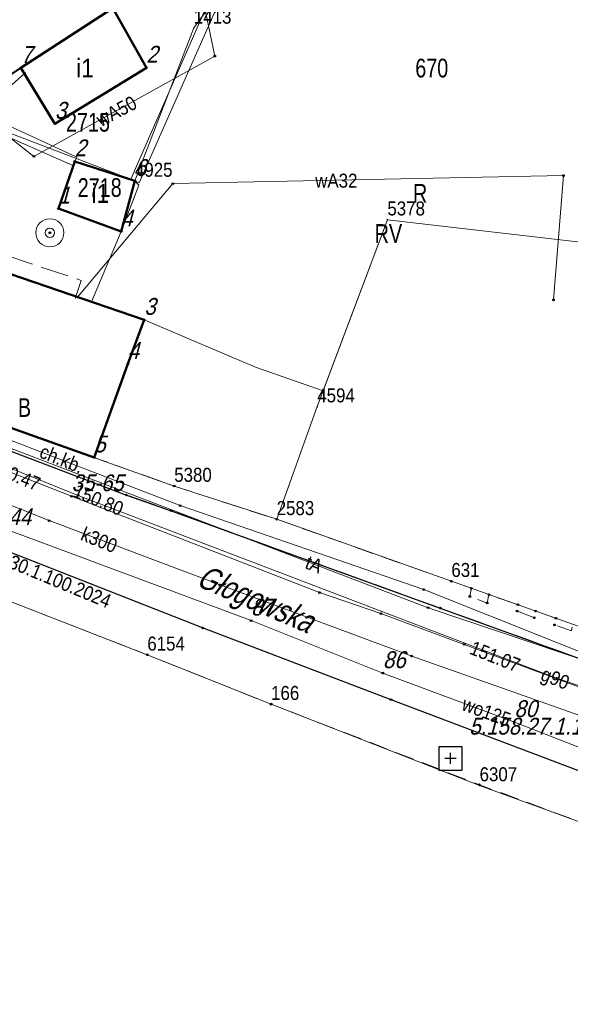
# Model space of a CAD drawing. Header units: metres. Extents: x 5551907 to 5556416, y 5709283 to 5712755.
# Tile 53 of 100: x 5554667 to 5554697, y 5710535 to 5710587. Entities that reach past the tile are written whole.
import ezdxf
from ezdxf.enums import TextEntityAlignment as Align

# ---------------------------------------------------------------- set-up
doc = ezdxf.new("R2010")
doc.units = ezdxf.units.M
for name, pattern in [('1.0_0.5', [1.5, 1, -0.5]), ('1.5_0.5', [2, 1.5, -0.5]), ('219-500', [0])]:
    doc.linetypes.add(name, pattern=pattern)
doc.layers.get('0').update_dxf_attribs({"color": 2, "lineweight": 5})
doc.styles.get("Standard").update_dxf_attribs({"font": 'Working1250', "width": 0.75})
doc.linetypes.add('otdn_500', pattern='A,5,0,[21,ksztalty.shx,S=0.5,R=0,X=0,Y=0]', length=5)

# ---------------------------------------------------------------- blocks, each defined once
blk = doc.blocks.new('PUNKTBUD')
at = {"color": 0}
blk.add_circle((0, 0), 0.045, dxfattribs=at)
blk = doc.blocks.new('203')
at = {"linetype": 'Continuous', "lineweight": 0}
h = blk.add_hatch(color=0, dxfattribs=at)
edge = h.paths.add_edge_path()
edge.add_arc((0, 0), 0.045, 0, 360)
blk = doc.blocks.new('US13')
at = {"color": 0, "linetype": 'Continuous', "lineweight": 13}
for radius in [0.75, 0.25]:
    blk.add_circle((0, 0), radius, dxfattribs=at)
blk = doc.blocks.new('PW01')
at = {"linetype": 'Continuous', "lineweight": 13}
h = blk.add_hatch(color=0, dxfattribs=at)
edge = h.paths.add_edge_path()
edge.add_arc((0, 0), 0.045, 0, 360)
blk = doc.blocks.new('PIKIETAW1891')
at = {"color": 0}
blk.add_circle((0, 0), 0.045, dxfattribs=at)
blk = doc.blocks.new('OSSP')
at = {"color": 0}
for p, q in [((-0.626, 0.625), (-0.626, -0.625)), ((-0.626, 0.625), (-0.626, -0.625)), ((0.624, 0.625), (-0.626, 0.625)), ((0.624, 0.625), (-0.626, 0.625)), ((0.624, -0.625), (0.624, 0.625)), ((0.624, -0.625), (0.624, 0.625)), ((0.3, 0), (-0.3, 0)), ((0.3, 0), (-0.3, 0)), ((0, -0.3), (0, 0.3)), ((0, -0.3), (0, 0.3)), ((-0.626, -0.625), (0.624, -0.625)), ((-0.626, -0.625), (0.624, -0.625))]:
    blk.add_line(p, q, dxfattribs=at)

msp = doc.modelspace()

# ---------------------------------------------------------------- linework, layer by layer
at = {"layer": '217-kontur klasyfikacyjny', "color": 3, "linetype": 'CONTINUOUS', "lineweight": 18, "flags": 128}
for points in [[(5554677.86, 5710588.9), (5554676.39, 5710586.89)], [(5554676.39, 5710586.89), (5554673.24, 5710578.7)], [(5554673.24, 5710578.7), (5554673.44, 5710578.47)], [(5554673.44, 5710578.47), (5554672.51, 5710576)], [(5554683.31, 5710567.47), (5554686.74, 5710576.63)], [(5554686.74, 5710576.63), (5554697.37, 5710575.39)], [(5554672.51, 5710576), (5554670.92, 5710572.24)], [(5554670.92, 5710572.24), (5554673.74, 5710571.27)], [(5554673.74, 5710571.27), (5554679.69, 5710568.74)], [(5554679.69, 5710568.74), (5554683.31, 5710567.47)]]:
    msp.add_lwpolyline(points, dxfattribs=at)
at = {"layer": '218-kontur użytku gruntowego', "color": 3, "linetype": 'CONTINUOUS', "lineweight": 18, "flags": 128}
for points in [[(5554676.39, 5710586.89), (5554677.86, 5710588.9)], [(5554677.86, 5710588.9), (5554676.39, 5710586.89)], [(5554673.24, 5710578.7), (5554676.39, 5710586.89)], [(5554676.39, 5710586.89), (5554673.24, 5710578.7)], [(5554673.24, 5710578.7), (5554665, 5710581.84)], [(5554665, 5710581.84), (5554673.24, 5710578.7)], [(5554673.44, 5710578.47), (5554673.24, 5710578.7)], [(5554673.24, 5710578.7), (5554673.44, 5710578.47)], [(5554672.51, 5710576), (5554673.44, 5710578.47)], [(5554673.44, 5710578.47), (5554672.51, 5710576)], [(5554683.31, 5710567.47), (5554686.74, 5710576.63)], [(5554686.74, 5710576.63), (5554697.37, 5710575.39)], [(5554670.92, 5710572.24), (5554672.51, 5710576)], [(5554672.51, 5710576), (5554670.92, 5710572.24)], [(5554673.74, 5710571.27), (5554670.92, 5710572.24)], [(5554670.92, 5710572.24), (5554673.74, 5710571.27)], [(5554679.69, 5710568.74), (5554673.74, 5710571.27)], [(5554673.74, 5710571.27), (5554679.69, 5710568.74)], [(5554657.41, 5710568.75), (5554675.34, 5710562.38)], [(5554675.34, 5710562.38), (5554657.41, 5710568.75)], [(5554683.31, 5710567.47), (5554679.69, 5710568.74)], [(5554679.69, 5710568.74), (5554683.31, 5710567.47)], [(5554682.99, 5710566.63), (5554683.31, 5710567.47)], [(5554680.82, 5710560.6), (5554682.99, 5710566.63)], [(5554675.34, 5710562.38), (5554680.82, 5710560.6)], [(5554680.82, 5710560.6), (5554675.34, 5710562.38)], [(5554690.16, 5710557.29), (5554680.82, 5710560.6)], [(5554673.9, 5710553.35), (5554658.33, 5710559.41)], [(5554658.33, 5710559.41), (5554673.9, 5710553.35)], [(5554699.71, 5710553.91), (5554690.16, 5710557.29)], [(5554680.52, 5710550.71), (5554673.9, 5710553.35)], [(5554673.9, 5710553.35), (5554680.52, 5710550.71)], [(5554691.67, 5710546.36), (5554680.52, 5710550.71)], [(5554680.52, 5710550.71), (5554691.67, 5710546.36)], [(5554700.19, 5710543.25), (5554691.67, 5710546.36)], [(5554691.67, 5710546.36), (5554700.19, 5710543.25)]]:
    msp.add_lwpolyline(points, dxfattribs=at)
at = {"layer": '219-działka ewidencyjna', "color": 7, "linetype": '219-500', "lineweight": 18, "flags": 128}
for points in [[(5554677.86, 5710588.9), (5554676.39, 5710586.89)], [(5554676.39, 5710586.89), (5554673.24, 5710578.7)], [(5554665, 5710581.84), (5554673.24, 5710578.7)], [(5554686.74, 5710576.63), (5554682.99, 5710566.63)], [(5554686.74, 5710576.63), (5554697.37, 5710575.39)], [(5554657.41, 5710568.75), (5554675.34, 5710562.38)], [(5554682.99, 5710566.63), (5554680.82, 5710560.6)], [(5554675.34, 5710562.38), (5554680.82, 5710560.6)], [(5554680.82, 5710560.6), (5554690.16, 5710557.29)], [(5554658.33, 5710559.41), (5554673.9, 5710553.35)], [(5554690.16, 5710557.29), (5554699.71, 5710553.91)], [(5554673.9, 5710553.35), (5554680.52, 5710550.71)], [(5554680.52, 5710550.71), (5554691.67, 5710546.36)], [(5554691.67, 5710546.36), (5554700.19, 5710543.25)]]:
    msp.add_lwpolyline(points, dxfattribs=at)
at = {"layer": '312-budynek ewidencyjny', "color": 7, "linetype": 'CONTINUOUS', "lineweight": 50, "flags": 128}
for points in [[(5554672.06, 5710587.95), (5554667.14, 5710584.75)], [(5554667.14, 5710584.75), (5554672.06, 5710587.95)], [(5554672.06, 5710587.95), (5554673.85, 5710584.76)], [(5554667.14, 5710584.75), (5554666.5, 5710584.32)], [(5554668.96, 5710581.76), (5554667.14, 5710584.75)], [(5554673.85, 5710584.76), (5554668.96, 5710581.76)], [(5554669.15, 5710577.22), (5554670.02, 5710579.75)], [(5554670.02, 5710579.75), (5554673.24, 5710578.7)], [(5554673.24, 5710578.7), (5554672.51, 5710576)], [(5554672.51, 5710576), (5554669.15, 5710577.22)], [(5554659.97, 5710575.98), (5554673.74, 5710571.27)], [(5554673.74, 5710571.27), (5554672.86, 5710568.91)], [(5554671.06, 5710563.91), (5554657.42, 5710568.76)], [(5554672.86, 5710568.91), (5554671.06, 5710563.91)]]:
    msp.add_lwpolyline(points, dxfattribs=at)
at = {"layer": 'chodnik', "color": 7, "linetype": '1.0_0.5', "lineweight": 18, "flags": 128}
for points in [[(5554635.54, 5710593.77), (5554634.91, 5710595.04), (5554633.91, 5710593.77), (5554633.75, 5710592.48), (5554638.74, 5710583.42), (5554641.01, 5710580.08), (5554643.71, 5710577.08), (5554646.71, 5710574.28), (5554649.98, 5710571.75), (5554654.48, 5710569.13), (5554657.23, 5710567.94), (5554663.58, 5710565.38), (5554672.78, 5710561.9), (5554675.18, 5710561.06), (5554689.57, 5710555.85), (5554698.78, 5710552.52), (5554710.37, 5710548.38), (5554714.25, 5710546.74), (5554729.82, 5710541.69), (5554742.89, 5710537.3), (5554751.26, 5710534.52), (5554762.58, 5710530.76), (5554774.22, 5710526.97), (5554774.78, 5710528.37), (5554764.27, 5710531.88), (5554751.75, 5710536.33), (5554751.77, 5710536.51), (5554750.8, 5710536.85), (5554747.46, 5710538.23), (5554747.7, 5710540.56), (5554744.66, 5710541.51), (5554744.56, 5710541.2), (5554739.98, 5710542.65), (5554739.84, 5710542.24), (5554738.75, 5710542.66), (5554738.86, 5710543), (5554737.13, 5710543.55), (5554736.94, 5710542.93), (5554735.52, 5710543.39), (5554735.71, 5710544), (5554735.21, 5710544.15), (5554734.57, 5710542.28), (5554734.29, 5710542.36), (5554734.21, 5710542.13), (5554733.69, 5710542.29), (5554733.6, 5710541.98), (5554731.6, 5710542.57), (5554731.71, 5710542.9), (5554731.2, 5710543.05), (5554731.26, 5710543.29), (5554730.98, 5710543.4), (5554731.45, 5710545.01), (5554730.83, 5710545.22), (5554730.25, 5710543.35), (5554729.32, 5710543.64), (5554729.03, 5710543.39), (5554727.46, 5710543.87), (5554727.33, 5710544.25), (5554717.41, 5710547.27), (5554713.9, 5710548.53), (5554699.71, 5710553.91), (5554699.01, 5710554.16), (5554698.93, 5710553.83), (5554698.03, 5710554.16), (5554698.06, 5710554.49), (5554696.65, 5710554.99), (5554696.58, 5710554.63), (5554695.68, 5710554.95), (5554695.75, 5710555.31), (5554694.67, 5710555.69), (5554694.6, 5710555.33), (5554693.68, 5710555.69), (5554693.72, 5710556.03), (5554692.17, 5710556.57), (5554692.08, 5710556.12), (5554691.15, 5710556.47), (5554691.23, 5710556.91), (5554690.16, 5710557.29), (5554680.82, 5710560.6), (5554675.34, 5710562.38), (5554657.42, 5710568.76), (5554652.45, 5710572.15), (5554644.79, 5710578.37), (5554640.8, 5710583.2)], [(5554701.94, 5710544.3), (5554700.74, 5710545.72), (5554686.94, 5710550.95), (5554676.86, 5710554.79), (5554657.36, 5710562.45), (5554644.05, 5710567.69), (5554634.22, 5710571.59), (5554626.43, 5710574.52), (5554620.44, 5710576.15), (5554615.82, 5710578.07), (5554614.07, 5710578.62), (5554612.84, 5710578.98), (5554609.83, 5710579.69), (5554607.1, 5710579.88), (5554604.29, 5710579.54), (5554600.63, 5710578.77), (5554596.7, 5710577.62), (5554593.44, 5710576.59), (5554589.82, 5710575.3), (5554586.34, 5710573.89), (5554582.72, 5710572.29), (5554575.58, 5710569.01), (5554564.32, 5710563.87), (5554562.8, 5710562.57), (5554562.14, 5710560.52), (5554562.19, 5710557.43), (5554569.93, 5710560.88), (5554577.48, 5710564.19), (5554576.33, 5710566.7), (5554590.07, 5710571.3), (5554610.13, 5710577.71), (5554621.39, 5710573.98), (5554633.71, 5710570.24), (5554643.52, 5710566.58), (5554644.29, 5710566.22), (5554644.46, 5710566.66), (5554645.25, 5710566.29), (5554645.11, 5710565.84), (5554645.84, 5710565.51), (5554645.96, 5710565.94), (5554646.76, 5710565.6), (5554646.6, 5710565.15), (5554648.61, 5710564.22), (5554648.79, 5710564.71), (5554649.54, 5710564.32), (5554649.37, 5710563.87), (5554650.83, 5710563.19), (5554650.97, 5710563.67), (5554651.74, 5710563.33), (5554651.6, 5710562.84), (5554652.55, 5710562.39), (5554652.72, 5710562.88), (5554653.52, 5710562.52), (5554653.37, 5710562.02), (5554654.28, 5710561.6), (5554654.43, 5710562.07), (5554655.19, 5710561.74), (5554655.01, 5710561.26), (5554657.89, 5710559.92), (5554658.33, 5710559.41), (5554673.9, 5710553.35), (5554680.52, 5710550.71), (5554691.66, 5710546.4), (5554700.19, 5710543.25), (5554700.94, 5710541.59), (5554701.56, 5710541.41), (5554701.89, 5710542.53)]]:
    msp.add_lwpolyline(points, close=True, dxfattribs=at)
at = {"layer": 'jezdnia', "color": 7, "linetype": '1.5_0.5', "lineweight": 18, "flags": 128}
msp.add_lwpolyline([(5554558, 5710570.33), (5554562.14, 5710560.52), (5554562.8, 5710562.57), (5554564.32, 5710563.87), (5554575.58, 5710569.01), (5554582.72, 5710572.29), (5554586.34, 5710573.89), (5554589.82, 5710575.3), (5554593.44, 5710576.59), (5554596.7, 5710577.62), (5554600.63, 5710578.77), (5554604.29, 5710579.54), (5554607.1, 5710579.88), (5554609.83, 5710579.69), (5554612.84, 5710578.98), (5554614.07, 5710578.62), (5554615.82, 5710578.07), (5554620.44, 5710576.15), (5554626.43, 5710574.52), (5554634.22, 5710571.59), (5554644.05, 5710567.69), (5554657.36, 5710562.45), (5554676.86, 5710554.79), (5554686.94, 5710550.95), (5554700.74, 5710545.72), (5554701.94, 5710544.3), (5554701.89, 5710542.53), (5554701.56, 5710541.41), (5554707.44, 5710538.78), (5554708.55, 5710539.84), (5554708.99, 5710540.24), (5554709.69, 5710540.89), (5554710.98, 5710541.56), (5554712.5, 5710541.41), (5554720.5, 5710538.63), (5554736.78, 5710533.06), (5554749.57, 5710528.78), (5554763.55, 5710524.1), (5554766.07, 5710523.24), (5554782.69, 5710517.85), (5554796.57, 5710513.51), (5554803.14, 5710511.53), (5554825.07, 5710504.76), (5554823.27, 5710511.18), (5554815.61, 5710513.72), (5554799.99, 5710518.83), (5554799.5, 5710519.11), (5554799.2, 5710519.56), (5554798.33, 5710521.27), (5554797.28, 5710521.23), (5554795.45, 5710521.76), (5554793.69, 5710523.21), (5554792.64, 5710522.93), (5554791.5, 5710521.88), (5554790.13, 5710521.95), (5554787.1, 5710522.84), (5554785.11, 5710523.52), (5554778.56, 5710525.61), (5554774.22, 5710526.97), (5554762.58, 5710530.76), (5554751.26, 5710534.52), (5554742.89, 5710537.3), (5554729.82, 5710541.69), (5554714.25, 5710546.74), (5554710.37, 5710548.38), (5554698.78, 5710552.52), (5554689.57, 5710555.85), (5554675.18, 5710561.06), (5554672.78, 5710561.9), (5554663.58, 5710565.38), (5554657.23, 5710567.94), (5554654.48, 5710569.13), (5554649.98, 5710571.75), (5554646.71, 5710574.28), (5554643.71, 5710577.08), (5554641.01, 5710580.08), (5554638.74, 5710583.42), (5554633.75, 5710592.48), (5554633.91, 5710593.77), (5554634.91, 5710595.04), (5554633.01, 5710599.07), (5554631.32, 5710598.71), (5554629.63, 5710599.6), (5554625.95, 5710606.2), (5554625.71, 5710607.17), (5554626.02, 5710607.96), (5554642.85, 5710629.44), (5554638.66, 5710629.24), (5554632.54, 5710621.1), (5554625.82, 5710612.21), (5554623.73, 5710611.37), (5554622.02, 5710612.5), (5554609.82, 5710629.69), (5554603.83, 5710627.01), (5554609.56, 5710618.13), (5554617.52, 5710605.64), (5554618.27, 5710604.43), (5554618.94, 5710603.08), (5554618.99, 5710602.3), (5554618.71, 5710601.51), (5554617.21, 5710600.11), (5554615.15, 5710598.69), (5554603.4, 5710592.52), (5554592.29, 5710586.8), (5554591.52, 5710586.8), (5554590.85, 5710587.1), (5554590.26, 5710587.53), (5554589.28, 5710588.68), (5554580.73, 5710602.65), (5554575.05, 5710600.93), (5554584.05, 5710586.01), (5554584.47, 5710583.62), (5554582.84, 5710581.95), (5554570.69, 5710576.2), (5554558.91, 5710570.55)], close=True, dxfattribs=at)
at = {"layer": 'krawężnik', "color": 7, "linetype": 'CONTINUOUS', "lineweight": 25, "flags": 128}
for points in [[(5554634.91, 5710595.04), (5554633.91, 5710593.77), (5554633.75, 5710592.48), (5554638.74, 5710583.42), (5554641.01, 5710580.08), (5554643.71, 5710577.08), (5554646.71, 5710574.28), (5554649.98, 5710571.75), (5554654.48, 5710569.13), (5554657.23, 5710567.94), (5554663.58, 5710565.38), (5554672.78, 5710561.9), (5554675.18, 5710561.06), (5554689.57, 5710555.85), (5554698.78, 5710552.52), (5554710.37, 5710548.38), (5554714.25, 5710546.74), (5554729.82, 5710541.69), (5554742.89, 5710537.3), (5554751.26, 5710534.52), (5554762.58, 5710530.76), (5554774.22, 5710526.97), (5554778.56, 5710525.61)], [(5554701.56, 5710541.41), (5554701.89, 5710542.53), (5554701.94, 5710544.3), (5554700.74, 5710545.72), (5554686.94, 5710550.95), (5554676.86, 5710554.79), (5554657.36, 5710562.45), (5554644.05, 5710567.69), (5554634.22, 5710571.59), (5554626.43, 5710574.52)]]:
    msp.add_lwpolyline(points, dxfattribs=at)
at = {"layer": 'przewód elektroenergetyczny podziemny', "color": 1, "linetype": 'CONTINUOUS', "lineweight": 18, "flags": 128}
msp.add_lwpolyline([(5554746.97, 5710536.32), (5554714.02, 5710547.69), (5554713.26, 5710548.15), (5554700, 5710553.25), (5554699.28, 5710552.62), (5554688.68, 5710556.84), (5554675.66, 5710561.33), (5554659.32, 5710567.61), (5554658.02, 5710568.24), (5554652.74, 5710571.71), (5554652.17, 5710571.96), (5554644.6, 5710578.37), (5554640.93, 5710582.24), (5554636.89, 5710589.26), (5554637.33, 5710589.42), (5554634.93, 5710593.99), (5554662.51, 5710609.21), (5554676.03, 5710616.28), (5554685.57, 5710620.81)], dxfattribs=at)
at = {"layer": 'przewód gazowy', "color": 40, "linetype": 'CONTINUOUS', "lineweight": 18, "flags": 128}
msp.add_lwpolyline([(5554629.51, 5710592.95), (5554630.81, 5710590.71), (5554633.33, 5710586.82), (5554635.89, 5710582.98), (5554638.6, 5710579.21), (5554641.36, 5710575.52), (5554643.95, 5710572.09), (5554648.15, 5710570.26), (5554648.38, 5710570.08), (5554664.78, 5710563.81), (5554669.85, 5710561.83), (5554683.11, 5710556.68), (5554686.39, 5710555.56), (5554690.85, 5710553.91), (5554705.54, 5710548.47), (5554708.34, 5710547.56), (5554714.35, 5710545.32), (5554715.95, 5710544.73), (5554718.14, 5710543.92), (5554723.22, 5710542.05), (5554743.94, 5710535.12)], dxfattribs=at)
at = {"layer": 'przewód kanalizacyjny', "color": 34, "linetype": 'CONTINUOUS', "lineweight": 18, "flags": 128}
for points in [[(5554628.3, 5710594.29), (5554640.08, 5710575.77), (5554643.41, 5710570.58), (5554668.65, 5710560.53), (5554677.79, 5710557.09), (5554688.04, 5710553.28), (5554705.47, 5710547.12)], [(5554666.33, 5710583.56), (5554667.33, 5710584.45)]]:
    msp.add_lwpolyline(points, dxfattribs=at)
at = {"layer": 'przewód telekomunikacyjny podziemny', "color": 30, "linetype": 'CONTINUOUS', "lineweight": 18, "flags": 128}
for points in [[(5554653.59, 5710570.42), (5554658.12, 5710567.63), (5554688.92, 5710555.87), (5554712.49, 5710547.92), (5554733.93, 5710540.68), (5554741.51, 5710538.13), (5554741.64, 5710538.61)], [(5554652.72, 5710569.27), (5554657.15, 5710567.14), (5554670.2, 5710561.88), (5554695.79, 5710552.1), (5554743.64, 5710536.05), (5554811.13, 5710513.89), (5554849.23, 5710501.66), (5554860.78, 5710496.98), (5554866.29, 5710494.04), (5554867.28, 5710493.48), (5554912.9, 5710462.47), (5554928.66, 5710451.28), (5554935.43, 5710447.65), (5554948.73, 5710441.03)]]:
    msp.add_lwpolyline(points, dxfattribs=at)
at = {"layer": 'przewód wodociągowy', "color": 5, "linetype": 'CONTINUOUS', "lineweight": 18, "flags": 128}
for points in [[(5554660.73, 5710579.93), (5554664.15, 5710582.91), (5554667.84, 5710580.01), (5554677.51, 5710585.38), (5554676.46, 5710590.44)], [(5554670.17, 5710572.49), (5554675.27, 5710578.56), (5554696.16, 5710578.99), (5554695.62, 5710572.34)], [(5554629.18, 5710574.94), (5554642, 5710569.72), (5554649.34, 5710567.02), (5554653.37, 5710565.5), (5554654.78, 5710564.83), (5554666.48, 5710560.02), (5554679.45, 5710555.18), (5554686.5, 5710552.37), (5554693.53, 5710549.75), (5554709.59, 5710543.48), (5554714.35, 5710541.61), (5554716.67, 5710540.68), (5554719.55, 5710539.74), (5554720.87, 5710539.24), (5554737.43, 5710534.51), (5554744.28, 5710532.08), (5554747.67, 5710530.86), (5554754.22, 5710528.46), (5554766.15, 5710524.25)]]:
    msp.add_lwpolyline(points, dxfattribs=at)
at = {"layer": 'przewód wodociągowy - ob. projektowany', "color": 5, "linetype": '1.5_0.5', "lineweight": 18, "flags": 128}
msp.add_lwpolyline([(5554654.9, 5710564.88), (5554658.92, 5710576.17), (5554659.85, 5710576.9), (5554670.37, 5710573.38), (5554670.04, 5710572.41)], dxfattribs=at)
at = {"layer": 'ściana oporowa (linia)', "color": 0, "lineweight": 18}
for p, q in [((5554673.011, 5710578.8), (5554677.545, 5710589.156)), ((5554665.564, 5710582.074), (5554670.123, 5710579.978)), ((5554670.123, 5710579.978), (5554670.02, 5710579.75)), ((5554673.011, 5710578.8), (5554673.24, 5710578.7))]:
    msp.add_line(p, q, dxfattribs=at)
at = {"layer": 'ściana oporowa (linia)', "color": 0, "linetype": 'otdn_500', "lineweight": 18}
for p, q in [((5554673.469, 5710578.6), (5554677.955, 5710588.764)), ((5554665.616, 5710581.426), (5554669.917, 5710579.522)), ((5554669.917, 5710579.522), (5554670.02, 5710579.75)), ((5554673.469, 5710578.6), (5554673.24, 5710578.7))]:
    msp.add_line(p, q, dxfattribs=at)

# ---------------------------------------------------------------- block references
at = {"layer": '203-punkt graniczny', "color": 7, "linetype": 'CONTINUOUS', "lineweight": 18}
for p in [(5554676.39, 5710586.89), (5554673.24, 5710578.7), (5554686.74, 5710576.63), (5554682.99, 5710566.63), (5554675.34, 5710562.38), (5554680.82, 5710560.6), (5554690.16, 5710557.29), (5554673.9, 5710553.35), (5554680.52, 5710550.71), (5554691.67, 5710546.36)]:
    msp.add_blockref('203', p, dxfattribs=at)
at = {"layer": 'Punkt budynku', "color": 5, "linetype": 'CONTINUOUS', "lineweight": 18}
for p in [(5554667.14, 5710584.75), (5554673.85, 5710584.76), (5554668.96, 5710581.76), (5554670.02, 5710579.75), (5554673.24, 5710578.7), (5554669.15, 5710577.22), (5554672.51, 5710576), (5554673.74, 5710571.27), (5554672.86, 5710568.91), (5554671.06, 5710563.91)]:
    msp.add_blockref('PUNKTBUD', p, dxfattribs=at)
at = {"layer": 'Punkt roboczy BDOT GESUT K1', "color": 6, "linetype": 'CONTINUOUS', "lineweight": 18}
for p in [(5554677.51, 5710585.38), (5554667.33, 5710584.45), (5554667.84, 5710580.01), (5554670.02, 5710579.75), (5554673.24, 5710578.7), (5554696.16, 5710578.99), (5554675.27, 5710578.56), (5554668.69, 5710575.93), (5554670.17, 5710572.49), (5554695.62, 5710572.34), (5554675.34, 5710562.38), (5554669.85, 5710561.83), (5554669.85, 5710561.83), (5554670.2, 5710561.88), (5554672.78, 5710561.9), (5554672.78, 5710561.9), (5554672.78, 5710561.9), (5554675.66, 5710561.33), (5554675.18, 5710561.06), (5554675.18, 5710561.06), (5554675.18, 5710561.06), (5554668.65, 5710560.53), (5554680.82, 5710560.6), (5554677.79, 5710557.09), (5554690.16, 5710557.29), (5554683.11, 5710556.68), (5554688.68, 5710556.84), (5554691.23, 5710556.91), (5554692.17, 5710556.57), (5554691.15, 5710556.47), (5554692.08, 5710556.12), (5554693.72, 5710556.03), (5554686.39, 5710555.56), (5554688.92, 5710555.87), (5554689.57, 5710555.85), (5554689.57, 5710555.85), (5554689.57, 5710555.85), (5554693.68, 5710555.69), (5554694.67, 5710555.69), (5554679.45, 5710555.18), (5554694.6, 5710555.33), (5554695.68, 5710554.95), (5554695.75, 5710555.31), (5554676.86, 5710554.79), (5554676.86, 5710554.79), (5554676.86, 5710554.79), (5554690.85, 5710553.91), (5554690.85, 5710553.91), (5554673.9, 5710553.35), (5554688.04, 5710553.28), (5554686.5, 5710552.37), (5554695.79, 5710552.1), (5554680.52, 5710550.71), (5554686.94, 5710550.95), (5554686.94, 5710550.95), (5554686.94, 5710550.95), (5554693.53, 5710549.75), (5554691.66, 5710546.4)]:
    msp.add_blockref('PIKIETAW1891', p, dxfattribs=at)
at = {"layer": 'rzedna', "color": 40, "linetype": 'CONTINUOUS', "lineweight": 18}
for p in [(5554669.85, 5710561.83), (5554690.85, 5710553.91)]:
    msp.add_blockref('PW01', p, dxfattribs=at)
at = {"layer": 'studnia zwykła', "color": 5, "linetype": 'CONTINUOUS', "lineweight": 18}
msp.add_blockref('US13', (5554668.69, 5710575.93), dxfattribs=at)
at = {"layer": 'Szczegółowa osnowa geodezyjna pozioma', "color": 7, "linetype": 'CONTINUOUS', "lineweight": 18}
msp.add_blockref('OSSP', (5554690.115, 5710547.811), dxfattribs=at)

# ---------------------------------------------------------------- texts
at = {"layer": '203-punkt graniczny-Atr103', "color": 7, "width": 0.9}
for s, p in [('1413', (5554676.39, 5710586.89)), ('1413', (5554676.39, 5710586.89)), ('4925', (5554673.24, 5710578.7)), ('4925', (5554673.24, 5710578.7)), ('5378', (5554686.74, 5710576.63)), ('5378', (5554686.74, 5710576.63)), ('4594', (5554682.99, 5710566.63)), ('4594', (5554682.99, 5710566.63)), ('5380', (5554675.34, 5710562.38)), ('5380', (5554675.34, 5710562.38)), ('2583', (5554680.82, 5710560.6)), ('2583', (5554680.82, 5710560.6)), ('631', (5554690.16, 5710557.29)), ('631', (5554690.16, 5710557.29)), ('6154', (5554673.9, 5710553.35)), ('6154', (5554673.9, 5710553.35)), ('166', (5554680.52, 5710550.71)), ('166', (5554680.52, 5710550.71)), ('6307', (5554691.67, 5710546.36)), ('6307', (5554691.67, 5710546.36))]:
    msp.add_text(s, height=0.75, dxfattribs=at).set_placement(p, align=Align.BOTTOM_LEFT)
at = {"layer": '209-oznaczenie konturu klasyfikacyjnego', "color": 3, "linetype": 'CONTINUOUS', "lineweight": 18, "width": 0.79}
msp.add_text('RV', height=1, dxfattribs=at).set_placement((5554686.06, 5710575.39))
at = {"layer": '210-oznaczenie konturu użytku gruntowego', "color": 3, "linetype": 'CONTINUOUS', "lineweight": 18, "width": 0.79}
for s, p in [('R', (5554688.11, 5710577.54)), ('B', (5554666.98, 5710566.08))]:
    msp.add_text(s, height=1, dxfattribs=at).set_placement(p)
at = {"layer": '211-numer działki ewidencyjnej', "color": 7, "linetype": 'CONTINUOUS', "lineweight": 18, "width": 0.79}
msp.add_text('670', height=1, dxfattribs=at).set_placement((5554688.23, 5710584.24))
at = {"layer": '312-oznaczenie budynku ewidencyjnego', "color": 7, "linetype": 'CONTINUOUS', "lineweight": 18, "width": 0.79}
for s, p in [('2715', (5554669.55, 5710582.34)), ('2718', (5554670.18, 5710578.85))]:
    msp.add_text(s, height=1, dxfattribs=at).set_placement(p, align=Align.TOP_LEFT)
at = {"layer": '312-oznaczenie budynku ewidencyjnego-Atr117', "color": 7, "width": 0.9}
for p in [(5554670.1, 5710584.24), (5554670.92, 5710577.53)]:
    msp.add_text('i1', height=1, dxfattribs=at).set_placement(p)
at = {"layer": '994-Nazwa ulicy', "color": 7, "linetype": 'CONTINUOUS', "lineweight": 25, "oblique": 15, "width": 0.79}
msp.add_text('Głogowska', height=1.25, rotation=336.676, dxfattribs=at).set_placement((5554676.7, 5710557.65), align=Align.MIDDLE_LEFT)
at = {"layer": 'chodnik-Atr17', "color": 7, "width": 0.9}
msp.add_text('ch.kb.', height=0.75, rotation=337.971, dxfattribs=at).set_placement((5554668.07, 5710563.93))
at = {"layer": 'przewód gazowy-Atr1', "color": 40, "width": 0.9}
msp.add_text('g90', height=0.75, rotation=338.348, dxfattribs=at).set_placement((5554695.02, 5710552.37), align=Align.MIDDLE_LEFT)
at = {"layer": 'przewód kanalizacyjny-Atr1', "color": 34, "width": 0.9}
msp.add_text('k300', height=0.75, rotation=-21.943, dxfattribs=at).set_placement((5554670.42, 5710559.86), align=Align.MIDDLE_LEFT)
at = {"layer": 'przewód telekomunikacyjny podziemny - ob. projektowany-Atr1', "color": 30, "width": 0.9}
msp.add_text('proj. t DG.GiK.6630.1.100.2024', height=0.75, rotation=337.514, dxfattribs=at).set_placement((5554660.22, 5710561.01), align=Align.MIDDLE_LEFT)
at = {"layer": 'przewód telekomunikacyjny podziemny-Atr1', "color": 30, "width": 0.9}
msp.add_text('tA', height=0.75, rotation=337.792, dxfattribs=at).set_placement((5554682.42, 5710558.35), align=Align.MIDDLE_LEFT)
at = {"layer": 'przewód wodociągowy-Atr1', "color": 5, "width": 0.9}
for s, rotation, p in [('wA50', 27.746, (5554671.25, 5710581.91)), ('wA32', 359.89, (5554682.88, 5710578.72)), ('wo125', 339.56, (5554690.79, 5710550.77))]:
    msp.add_text(s, height=0.75, rotation=rotation, dxfattribs=at).set_placement(p, align=Align.MIDDLE_LEFT)
at = {"layer": 'Punkt budynku-Atr104', "color": 5, "oblique": 15, "width": 0.9}
for s, p in [('7', (5554667.14, 5710584.75)), ('2', (5554673.85, 5710584.76)), ('3', (5554668.96, 5710581.76)), ('2', (5554670.02, 5710579.75)), ('6', (5554673.24, 5710578.7)), ('1', (5554669.15, 5710577.22)), ('4', (5554672.51, 5710576)), ('3', (5554673.74, 5710571.27)), ('4', (5554672.86, 5710568.91)), ('5', (5554671.06, 5710563.91))]:
    msp.add_text(s, height=0.9, dxfattribs=at).set_placement(p, align=Align.BOTTOM_LEFT)
at = {"layer": 'Punkt roboczy BDOT GESUT K1-Atr103', "color": 6, "oblique": 15, "width": 0.9}
for s, p in [('35-65', (5554669.85, 5710561.83)), ('35-65', (5554669.85, 5710561.83)), ('44', (5554666.48, 5710560.02)), ('87', (5554679.45, 5710555.18)), ('86', (5554686.5, 5710552.37)), ('80', (5554693.53, 5710549.75))]:
    msp.add_text(s, height=0.9, dxfattribs=at).set_placement(p, align=Align.BOTTOM_LEFT)
at = {"layer": 'rzedna-Atr2', "color": 40, "width": 0.9}
for s, rotation, p in [('150.47', 337.425, (5554665.57, 5710563.5)), ('151.07', 338.348, (5554691.22, 5710553.77))]:
    msp.add_text(s, height=0.75, rotation=rotation, dxfattribs=at).set_placement(p, align=Align.MIDDLE_LEFT)
msp.add_text('150.80', height=0.75, rotation=337.425, dxfattribs=at).set_placement((5554669.87, 5710561.83))
at = {"layer": 'Szczegółowa osnowa geodezyjna pozioma-Atr103', "color": 7, "oblique": 15, "width": 0.9}
msp.add_text('5.158.27.1.12030', height=0.9, dxfattribs=at).set_placement((5554691.115, 5710548.811), align=Align.BOTTOM_LEFT)

doc.saveas('drawing.dxf')
